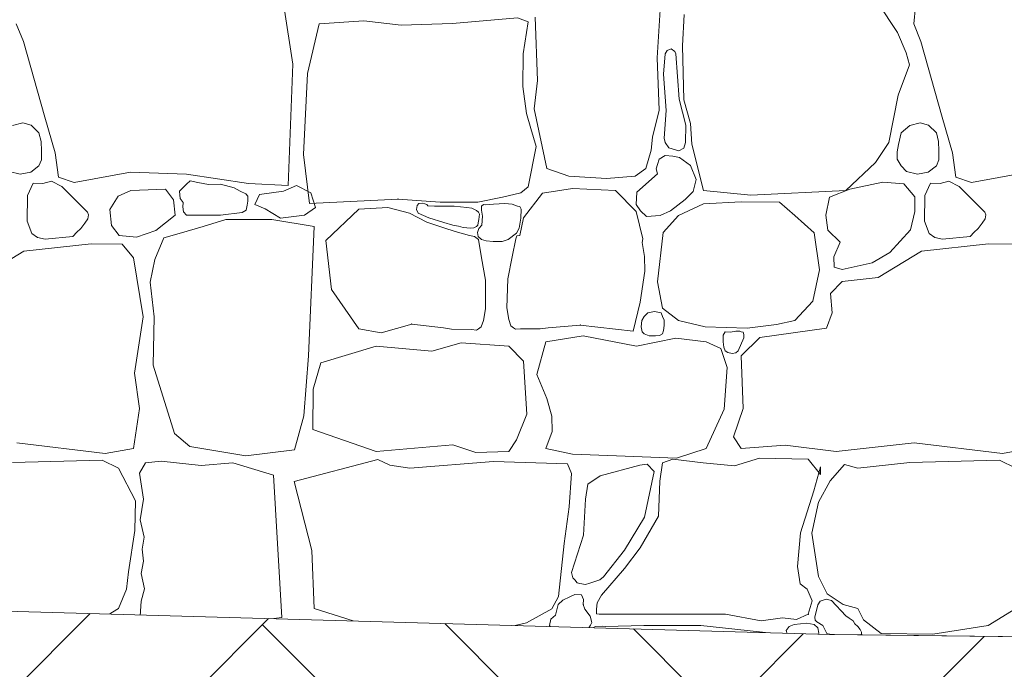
# Model space of a CAD drawing. Header units: millimetres. Extents: x 16408 to 141596, y -21057 to 26364.
# Tile 19 of 115: x 24025 to 25012, y -5560 to -4909. Entities that reach past the tile are written whole.
import ezdxf

# ---------------------------------------------------------------- set-up
doc = ezdxf.new("R2010")
doc.units = ezdxf.units.MM
doc.header["$MEASUREMENT"] = 0
doc.linetypes.add('Wipeout_Contour', pattern=[1000, 0, -1000])
doc.layers.add('0_Nr_pióra__102', color=7, linetype='Continuous', lineweight=5, true_color=0xcccccc)
doc.layers.add('_elementy3d_Nr_pióra__102', color=7, linetype='Continuous', lineweight=5, true_color=0xcccccc)
doc.layers.add('0_Nr_pióra__93', color=7, linetype='Continuous', lineweight=13)
doc.layers.add('_elementy3d_Nr_pióra__2', color=8, linetype='Continuous', lineweight=5)
doc.layers.add('_elementy3d', color=7, linetype='Continuous')

# ---------------------------------------------------------------- blocks, each defined once
blk = doc.blocks.new('*X2')
at = {"layer": '_elementy3d_Nr_pióra__102', "color": 254, "linetype": 'Continuous', "lineweight": 5, "true_color": 0xcccccc}
for p, q in [((24664.04, -4947.14), (24667.75, -4887.94)), ((24298.77, -4953.34), (24289.81, -4895.08)), ((24905.03, -4921.87), (24885.46, -4891.91)), ((24923.11, -4895.62), (24921.38, -4913.21)), ((24523.95, -4907.02), (24458.75, -4912.69)), ((24534.87, -4911.11), (24523.95, -4907.02)), ((24541.69, -4906.52), (24544.16, -4969.68)), ((24691.28, -4903.79), (24689.55, -4935)), ((24021.38, -4913.21), (24028.41, -4930.78)), ((24325.08, -4912.93), (24313.43, -4962.67)), ((24369.88, -4910.19), (24325.08, -4912.93)), ((24407.23, -4914.36), (24369.88, -4910.19)), ((24458.75, -4912.69), (24407.23, -4914.36)), ((24529.79, -4943.21), (24534.87, -4911.11)), ((24921.38, -4913.21), (24928.41, -4930.78)), ((24913.7, -4942.18), (24905.03, -4921.87)), ((24028.41, -4930.78), (24049.86, -5006.58)), ((24689.55, -4935), (24690.79, -4989.24)), ((24928.41, -4930.78), (24949.86, -5006.58)), ((24529.29, -4975.72), (24529.79, -4943.21)), ((24666.02, -4999.65), (24664.04, -4947.14)), ((24672.24, -4943.21), (24670.39, -4963.34)), ((24674.1, -4939.68), (24672.24, -4943.21)), ((24678.04, -4938.25), (24674.1, -4939.68)), ((24681.82, -4940.77), (24678.04, -4938.25)), ((24682.86, -4943.21), (24681.82, -4940.77)), ((24686.04, -4988.6), (24682.86, -4943.21)), ((24917.17, -4954.07), (24913.7, -4942.18)), ((24294.08, -5074.94), (24298.77, -4953.34)), ((24905.77, -4984.54), (24917.17, -4954.07)), ((24313.43, -4962.67), (24309.54, -5044.08)), ((24670.39, -4963.34), (24673.13, -4999.85)), ((24533.12, -5002.9), (24529.29, -4975.72)), ((24544.16, -4969.68), (24540.7, -4998.16)), ((24896.36, -5032.09), (24905.77, -4984.54)), ((24692.84, -5014.66), (24686.04, -4988.6)), ((24690.79, -4989.24), (24697.48, -5013.02)), ((24049.86, -5006.58), (24060.26, -5042.25)), ((24537.29, -5018.07), (24533.12, -5002.9)), ((24540.7, -4998.16), (24553.33, -5058.1)), ((24659.33, -5026.64), (24666.02, -4999.65)), ((24673.13, -4999.85), (24670.96, -5027.46)), ((24949.86, -5006.58), (24960.26, -5042.25)), ((24027.86, -5012.16), (24017.64, -5015.08)), ((24036.11, -5014.65), (24027.86, -5012.16)), ((24044.09, -5022.24), (24036.11, -5014.65)), ((24692.67, -5032.09), (24692.84, -5014.66)), ((24697.48, -5013.02), (24698.71, -5033.58)), ((24917.64, -5015.08), (24908.87, -5022.24)), ((24927.86, -5012.16), (24917.64, -5015.08)), ((24936.11, -5014.65), (24927.86, -5012.16)), ((24944.09, -5022.24), (24936.11, -5014.65)), ((24046.41, -5030.84), (24044.09, -5022.24)), ((24542.63, -5036.08), (24537.29, -5018.07)), ((24908.87, -5022.24), (24906.08, -5033.94)), ((24946.41, -5030.84), (24944.09, -5022.24)), ((24046.67, -5040.23), (24046.41, -5030.84)), ((24534.87, -5076.43), (24542.63, -5036.08)), ((24658.09, -5039.52), (24659.33, -5026.64)), ((24670.96, -5027.46), (24672.24, -5032.09)), ((24672.24, -5032.09), (24675.93, -5037.23)), ((24690.96, -5037.68), (24692.67, -5032.09)), ((24698.71, -5033.58), (24710.6, -5079.89)), ((24882.99, -5052.15), (24896.36, -5032.09)), ((24906.08, -5033.94), (24904.9, -5041.19)), ((24946.67, -5040.23), (24946.41, -5030.84)), ((24046.71, -5049.22), (24046.67, -5040.23)), ((24060.26, -5042.25), (24063.73, -5066.77)), ((24309.54, -5044.08), (24315.51, -5093.1)), ((24652.89, -5058.1), (24658.09, -5039.52)), ((24672.24, -5044.81), (24666.19, -5048.75)), ((24679.64, -5045.71), (24672.24, -5044.81)), ((24675.93, -5037.23), (24685.87, -5040.31)), ((24686.64, -5046.83), (24679.64, -5045.71)), ((24685.87, -5040.31), (24690.96, -5037.68)), ((24904.9, -5041.19), (24904.81, -5048.65)), ((24946.71, -5049.22), (24946.67, -5040.23)), ((24960.26, -5042.25), (24963.73, -5066.77)), ((24035.89, -5061.7), (24044.09, -5055.37)), ((24044.09, -5055.37), (24046.71, -5049.22)), ((24664.36, -5054.16), (24662.98, -5058.38)), ((24666.19, -5048.75), (24664.36, -5054.16)), ((24697.65, -5055.13), (24686.64, -5046.83)), ((24703.05, -5069.12), (24697.65, -5055.13)), ((24853.41, -5079.89), (24882.99, -5052.15)), ((24904.81, -5048.65), (24908.87, -5055.37)), ((24908.87, -5055.37), (24914.11, -5061)), ((24935.89, -5061.7), (24944.09, -5055.37)), ((24944.09, -5055.37), (24946.71, -5049.22)), ((24014.11, -5061), (24025.24, -5063.75)), ((24025.24, -5063.75), (24035.89, -5061.7)), ((24079.33, -5071.97), (24135.81, -5061.57)), ((24135.81, -5061.57), (24192.03, -5063.55)), ((24192.03, -5063.55), (24254.2, -5072.96)), ((24553.33, -5058.1), (24575.62, -5065.78)), ((24575.62, -5065.78), (24613.26, -5068)), ((24613.26, -5068), (24642, -5065.78)), ((24642, -5065.78), (24652.89, -5058.1)), ((24664.36, -5063.33), (24643.61, -5081.75)), ((24662.98, -5058.38), (24664.36, -5063.33)), ((24914.11, -5061), (24925.24, -5063.75)), ((24925.24, -5063.75), (24935.89, -5061.7)), ((24979.33, -5071.97), (25035.81, -5061.57)), ((24038.24, -5072.7), (24032.66, -5085.09)), ((24047.93, -5073.05), (24038.24, -5072.7)), ((24056.58, -5070.82), (24047.93, -5073.05)), ((24066.95, -5075.93), (24056.58, -5070.82)), ((24063.73, -5066.77), (24079.33, -5071.97)), ((24192.03, -5073.7), (24185.1, -5080.85)), ((24195.57, -5070.33), (24192.03, -5073.7)), ((24203.4, -5072.15), (24195.57, -5070.33)), ((24214.09, -5073.91), (24203.4, -5072.15)), ((24226.21, -5073.7), (24214.09, -5073.91)), ((24239.93, -5077.33), (24226.21, -5073.7)), ((24254.2, -5072.96), (24294.08, -5074.94)), ((24289.45, -5080.6), (24302.45, -5075.18)), ((24302.45, -5075.18), (24316.89, -5082.4)), ((24700.2, -5081.21), (24703.05, -5069.12)), ((24890.42, -5071.72), (24857.48, -5078.66)), ((24911.47, -5073.45), (24890.42, -5071.72)), ((24922.62, -5086.33), (24911.47, -5073.45)), ((24938.24, -5072.7), (24932.66, -5085.09)), ((24947.93, -5073.05), (24938.24, -5072.7)), ((24956.58, -5070.82), (24947.93, -5073.05)), ((24966.95, -5075.93), (24956.58, -5070.82)), ((24963.73, -5066.77), (24979.33, -5071.97)), ((24032.66, -5085.09), (24032.28, -5110.61)), ((24092.71, -5101.69), (24066.95, -5075.93)), ((24123.42, -5085.59), (24115.11, -5098.99)), ((24136.3, -5080.14), (24123.42, -5085.59)), ((24170.98, -5078.66), (24136.3, -5080.14)), ((24179.15, -5089.31), (24170.98, -5078.66)), ((24185.1, -5080.85), (24185.71, -5087.96)), ((24245.82, -5080.58), (24239.93, -5077.33)), ((24251.39, -5083.33), (24245.82, -5080.58)), ((24253.48, -5085.65), (24251.39, -5083.33)), ((24260.56, -5093.96), (24265.26, -5084.21)), ((24265.26, -5084.21), (24289.45, -5080.6)), ((24316.89, -5082.4), (24321.59, -5097.21)), ((24509.11, -5086.77), (24527.29, -5082.44)), ((24527.29, -5082.44), (24534.87, -5076.43)), ((24530.2, -5107.32), (24549.12, -5082.62)), ((24549.12, -5082.62), (24579.09, -5077.91)), ((24579.09, -5077.91), (24622.18, -5079.89)), ((24622.18, -5079.89), (24643.16, -5100.93)), ((24643.61, -5081.75), (24643, -5093.95)), ((24692.23, -5089), (24700.2, -5081.21)), ((24710.6, -5079.89), (24757.91, -5084.85)), ((24757.91, -5084.85), (24853.41, -5079.89)), ((24857.48, -5078.66), (24836.92, -5086.83)), ((24932.66, -5085.09), (24932.28, -5110.61)), ((24992.71, -5101.69), (24966.95, -5075.93)), ((24180.52, -5104.89), (24179.15, -5089.31)), ((24185.71, -5087.96), (24188.58, -5092.15)), ((24188.58, -5092.15), (24188.46, -5096.5)), ((24251.88, -5099.59), (24253.04, -5094.74)), ((24253.04, -5094.74), (24253.54, -5090.77)), ((24253.54, -5090.77), (24253.48, -5085.65)), ((24271.04, -5098.29), (24260.56, -5093.96)), ((24315.51, -5093.1), (24404.23, -5088.61)), ((24404.23, -5088.61), (24446.38, -5091.78)), ((24423.24, -5095.14), (24422.59, -5099.08)), ((24424.98, -5093.12), (24423.24, -5095.14)), ((24428.59, -5092.78), (24424.98, -5093.12)), ((24431.17, -5093.29), (24428.59, -5092.78)), ((24433.12, -5094.2), (24431.17, -5093.29)), ((24434.18, -5095.37), (24433.12, -5094.2)), ((24440.64, -5095.91), (24434.18, -5095.37)), ((24446.38, -5091.78), (24484.1, -5091.78)), ((24484.1, -5091.78), (24509.11, -5086.77)), ((24489.83, -5094.05), (24487.99, -5095.84)), ((24492.06, -5094.26), (24489.83, -5094.05)), ((24500.03, -5093.71), (24492.06, -5094.26)), ((24511.19, -5093.18), (24500.03, -5093.71)), ((24518.5, -5093.89), (24511.19, -5093.18)), ((24523.97, -5095.84), (24518.5, -5093.89)), ((24643, -5093.95), (24647.31, -5100.55)), ((24677.56, -5100.27), (24692.23, -5089)), ((24710.6, -5093.52), (24685.34, -5105.16)), ((24748.25, -5091.53), (24710.6, -5093.52)), ((24786.89, -5091.78), (24748.25, -5091.53)), ((24802.24, -5105.16), (24786.89, -5091.78)), ((24836.92, -5086.83), (24833.19, -5104.76)), ((24922.37, -5101.19), (24922.62, -5086.33)), ((24093.68, -5104.3), (24092.71, -5101.69)), ((24093.07, -5108.53), (24093.68, -5104.3)), ((24115.11, -5098.99), (24116.73, -5115.06)), ((24161.32, -5120.27), (24180.52, -5104.89)), ((24188.46, -5096.5), (24189.02, -5101.57)), ((24189.02, -5101.57), (24192.03, -5104.91)), ((24192.03, -5104.91), (24226.21, -5104.91)), ((24226.21, -5104.91), (24247.97, -5102.23)), ((24247.97, -5102.23), (24251.88, -5099.59)), ((24286.2, -5107.68), (24271.04, -5098.29)), ((24310.39, -5104.79), (24286.2, -5107.68)), ((24321.59, -5097.21), (24310.39, -5104.79)), ((24364.91, -5098.59), (24331.63, -5130.28)), ((24394.07, -5096.98), (24364.91, -5098.59)), ((24415.86, -5102.87), (24394.07, -5096.98)), ((24433, -5111.69), (24415.86, -5102.87)), ((24422.59, -5099.08), (24424.28, -5102.87)), ((24424.28, -5102.87), (24435.04, -5107.36)), ((24460.53, -5095.84), (24440.64, -5095.91)), ((24473.3, -5097.01), (24460.53, -5095.84)), ((24478.35, -5097.83), (24473.3, -5097.01)), ((24482.91, -5100.01), (24478.35, -5097.83)), ((24484.75, -5101.67), (24482.91, -5100.01)), ((24485.87, -5103.89), (24484.75, -5101.67)), ((24485.61, -5106.43), (24485.87, -5103.89)), ((24487.99, -5095.84), (24487.75, -5099.6)), ((24487.75, -5099.6), (24488.91, -5105.67)), ((24526.39, -5096.15), (24523.97, -5095.84)), ((24527.6, -5098.84), (24526.39, -5096.15)), ((24527.2, -5107.83), (24527.6, -5098.84)), ((24643.16, -5100.93), (24649.57, -5128.31)), ((24647.31, -5100.55), (24653.27, -5106.23)), ((24653.27, -5106.23), (24667.01, -5105.16)), ((24667.01, -5105.16), (24677.56, -5100.27)), ((24685.34, -5105.16), (24670.23, -5122.25)), ((24821.56, -5122.49), (24802.24, -5105.16)), ((24833.19, -5104.76), (24835.19, -5119.77)), ((24918.06, -5119.6), (24922.37, -5101.19)), ((24993.68, -5104.3), (24992.71, -5101.69)), ((24993.07, -5108.53), (24993.68, -5104.3)), ((24032.28, -5110.61), (24036.8, -5123.11)), ((24086.04, -5118.27), (24090.18, -5112.72)), ((24090.18, -5112.72), (24093.07, -5108.53)), ((24116.73, -5115.06), (24124.66, -5125.22)), ((24231.41, -5109.12), (24208.62, -5116.05)), ((24254.44, -5109.12), (24231.41, -5109.12)), ((24277.48, -5109.12), (24254.44, -5109.12)), ((24320.07, -5116.15), (24277.48, -5109.12)), ((24453, -5118.52), (24433, -5111.69)), ((24435.04, -5107.36), (24450.07, -5112.21)), ((24450.07, -5112.21), (24459.14, -5114.65)), ((24459.14, -5114.65), (24464.84, -5115.63)), ((24482.91, -5116.28), (24484.18, -5114.69)), ((24484.18, -5114.69), (24484.69, -5112.43)), ((24484.69, -5112.43), (24485.36, -5109.05)), ((24485.36, -5109.05), (24485.61, -5106.43)), ((24488.28, -5114.64), (24485.38, -5118.06)), ((24488.91, -5105.67), (24488.28, -5114.64)), ((24525.63, -5117.77), (24527.2, -5107.83)), ((24526.43, -5125.18), (24530.2, -5107.32)), ((24932.28, -5110.61), (24936.8, -5123.11)), ((24986.04, -5118.27), (24990.18, -5112.72)), ((24990.18, -5112.72), (24993.07, -5108.53)), ((24036.8, -5123.11), (24042.52, -5127.3)), ((24078.14, -5126.04), (24081.91, -5121.82)), ((24081.81, -5122), (24086.04, -5118.27)), ((24141.75, -5126.95), (24161.32, -5120.27)), ((24184.6, -5122.99), (24169.22, -5127.62)), ((24208.62, -5116.05), (24184.6, -5122.99)), ((24314.39, -5245.79), (24320.07, -5116.15)), ((24463.98, -5121.88), (24453, -5118.52)), ((24475.86, -5125.03), (24463.98, -5121.88)), ((24464.84, -5115.63), (24469.42, -5117.14)), ((24469.42, -5117.14), (24476.91, -5117.82)), ((24480.93, -5126.02), (24475.86, -5125.03)), ((24476.91, -5117.82), (24480.34, -5117.54)), ((24480.34, -5117.54), (24482.91, -5116.28)), ((24485.38, -5118.06), (24483.81, -5122.03)), ((24483.81, -5122.03), (24484.62, -5126.29)), ((24514.79, -5129.26), (24523.18, -5122.74)), ((24523.18, -5122.74), (24525.63, -5117.77)), ((24670.23, -5122.25), (24664.29, -5171.53)), ((24826.76, -5159.4), (24821.56, -5122.49)), ((24835.19, -5119.77), (24847.57, -5131.91)), ((24897.6, -5142.31), (24918.06, -5119.6)), ((24936.8, -5123.11), (24942.52, -5127.3)), ((24978.14, -5126.04), (24981.91, -5121.82)), ((24981.81, -5122), (24986.04, -5118.27)), ((24096.42, -5133.39), (24029.06, -5140.82)), ((24042.52, -5127.3), (24050.36, -5128.69)), ((24050.36, -5128.69), (24078.14, -5126.04)), ((24127.38, -5133.89), (24096.42, -5133.39)), ((24124.66, -5125.22), (24141.75, -5126.95)), ((24138.78, -5147.68), (24127.38, -5133.89)), ((24169.22, -5127.62), (24160.15, -5149.13)), ((24331.63, -5130.28), (24337.52, -5179.34)), ((24484.91, -5129.26), (24480.93, -5126.02)), ((24484.62, -5126.29), (24487.99, -5129.26)), ((24487.99, -5147.68), (24484.91, -5129.26)), ((24487.99, -5129.26), (24492.43, -5130.56)), ((24492.43, -5130.56), (24499.45, -5131.27)), ((24499.45, -5131.27), (24508.69, -5131.13)), ((24508.69, -5131.13), (24514.79, -5129.26)), ((24518.78, -5146.64), (24522.36, -5128.32)), ((24522.36, -5128.32), (24523.44, -5125.47)), ((24523.44, -5125.47), (24526.43, -5125.18)), ((24649.57, -5128.31), (24649.06, -5132.09)), ((24649.06, -5132.09), (24651.47, -5146.19)), ((24847.57, -5131.91), (24841.38, -5146.52)), ((24996.42, -5133.39), (24929.06, -5140.82)), ((24942.52, -5127.3), (24950.36, -5128.69)), ((24950.36, -5128.69), (24978.14, -5126.04)), ((25027.38, -5133.89), (24996.42, -5133.39)), ((24029.06, -5140.82), (23985.71, -5167.08)), ((24879.77, -5152.46), (24897.6, -5142.31)), ((24929.06, -5140.82), (24885.71, -5167.08)), ((24148.44, -5206.71), (24138.78, -5147.68)), ((24160.15, -5149.13), (24155.62, -5171.73)), ((24491.98, -5169.78), (24487.99, -5147.68)), ((24514.18, -5168.62), (24518.78, -5146.64)), ((24651.47, -5146.19), (24651.65, -5161.02)), ((24841.38, -5146.52), (24841.62, -5156.92)), ((24849.55, -5159.15), (24879.77, -5152.46)), ((24651.65, -5161.02), (24647.07, -5191.93)), ((24820.08, -5190.85), (24826.76, -5159.4)), ((24841.62, -5156.92), (24849.55, -5159.15)), ((24155.62, -5171.73), (24159.53, -5206.54)), ((24491.98, -5198.63), (24491.98, -5169.78)), ((24513.4, -5197.47), (24514.18, -5168.62)), ((24664.29, -5171.53), (24669.49, -5198.04)), ((24849.55, -5171.29), (24837.91, -5183.18)), ((24885.71, -5167.08), (24849.55, -5171.29)), ((24337.52, -5179.34), (24364.91, -5218.59)), ((24837.91, -5183.18), (24839.64, -5202.49)), ((24647.07, -5191.93), (24639.88, -5220.88)), ((24802.24, -5210.17), (24820.08, -5190.85)), ((24489.9, -5210.3), (24491.98, -5198.63)), ((24515.16, -5209.18), (24513.4, -5197.47)), ((24654.83, -5202.61), (24650.91, -5206.21)), ((24661.49, -5201.13), (24654.83, -5202.61)), ((24668.15, -5202.67), (24661.49, -5201.13)), ((24669.49, -5206.21), (24668.15, -5202.67)), ((24669.49, -5198.04), (24685.34, -5210.17)), ((24839.64, -5202.49), (24833.95, -5218.1)), ((24139.77, -5263.18), (24148.44, -5206.71)), ((24159.53, -5206.54), (24158.59, -5255)), ((24487.45, -5216.59), (24489.9, -5210.3)), ((24517.43, -5215.54), (24515.16, -5209.18)), ((24648.59, -5210.33), (24648.14, -5216.66)), ((24650.91, -5206.21), (24648.59, -5210.33)), ((24671.01, -5210.04), (24669.49, -5206.21)), ((24671.24, -5215.35), (24671.01, -5210.04)), ((24685.34, -5210.17), (24712.34, -5216.61)), ((24783.67, -5214.38), (24802.24, -5210.17)), ((24364.91, -5218.59), (24387.13, -5222.8)), ((24387.13, -5222.8), (24418.01, -5213.98)), ((24418.01, -5213.98), (24449.95, -5217.52)), ((24449.95, -5217.52), (24457.93, -5218.97)), ((24457.93, -5218.97), (24477.79, -5219.32)), ((24477.79, -5219.32), (24482.91, -5219.91)), ((24482.91, -5219.91), (24484.91, -5218.59)), ((24484.91, -5218.59), (24487.45, -5216.59)), ((24519.92, -5217.6), (24517.43, -5215.54)), ((24521.88, -5218.98), (24519.92, -5217.6)), ((24527.02, -5218.54), (24521.88, -5218.98)), ((24546.88, -5218.73), (24527.02, -5218.54)), ((24554.9, -5217.49), (24546.88, -5218.73)), ((24586.92, -5214.83), (24554.9, -5217.49)), ((24639.88, -5220.88), (24586.92, -5214.83)), ((24648.14, -5216.66), (24649.01, -5221.59)), ((24649.01, -5221.59), (24650.91, -5223.79)), ((24650.91, -5223.79), (24656.22, -5225.61)), ((24666.57, -5225.29), (24669.49, -5223.79)), ((24669.49, -5223.79), (24670.47, -5220.46)), ((24670.47, -5220.46), (24671.24, -5215.35)), ((24712.34, -5216.61), (24754.19, -5217.85)), ((24732.45, -5221.59), (24730.14, -5225.03)), ((24737.79, -5222), (24732.45, -5221.59)), ((24742.88, -5220.94), (24737.79, -5222)), ((24746.99, -5221.07), (24742.88, -5220.94)), ((24748.28, -5221.59), (24746.99, -5221.07)), ((24750.31, -5221.88), (24748.28, -5221.59)), ((24750.92, -5224.32), (24750.31, -5221.88)), ((24754.19, -5217.85), (24783.67, -5214.38)), ((24833.95, -5218.1), (24767.07, -5227.26)), ((24467.63, -5232.71), (24438.16, -5240.88)), ((24515.2, -5236.18), (24467.63, -5232.71)), ((24543.42, -5264.41), (24552.58, -5231.72)), ((24552.58, -5231.72), (24589.98, -5225.78)), ((24589.98, -5225.78), (24643.48, -5236.18)), ((24643.48, -5236.18), (24682.86, -5228.01)), ((24656.22, -5225.61), (24662.52, -5225.67)), ((24662.52, -5225.67), (24666.57, -5225.29)), ((24682.86, -5228.01), (24713.33, -5231.72)), ((24713.33, -5231.72), (24727.94, -5238.41)), ((24730.14, -5225.03), (24730.43, -5231.65)), ((24730.43, -5231.65), (24730.94, -5236.93)), ((24745.19, -5240.63), (24751.05, -5227.73)), ((24767.07, -5227.26), (24748.25, -5245.59)), ((24751.05, -5227.73), (24750.92, -5224.32)), ((24382.14, -5236.18), (24326.65, -5252.78)), ((24438.16, -5240.88), (24382.14, -5236.18)), ((24530.04, -5251.04), (24515.2, -5236.18)), ((24727.94, -5238.41), (24734.38, -5257.48)), ((24730.94, -5236.93), (24732.45, -5240.63)), ((24732.45, -5240.63), (24735.12, -5242.53)), ((24735.12, -5242.53), (24739.24, -5243.4)), ((24739.24, -5243.4), (24743, -5242.85)), ((24743, -5242.85), (24745.19, -5240.63)), ((24309.72, -5305.94), (24314.39, -5245.79)), ((24326.65, -5252.78), (24319.13, -5279.24)), ((24533.26, -5304.29), (24530.04, -5251.04)), ((24748.25, -5245.59), (24750.48, -5298.59)), ((24144.97, -5298.59), (24139.77, -5263.18)), ((24158.59, -5255), (24180.14, -5323.61)), ((24734.38, -5257.48), (24731.16, -5299.09)), ((24553.33, -5288.44), (24543.42, -5264.41)), ((24319.13, -5279.24), (24318.64, -5319.55)), ((24558.53, -5306.02), (24553.33, -5288.44)), ((24138.78, -5338.47), (24144.97, -5298.59)), ((24731.16, -5299.09), (24713.33, -5338.47)), ((24750.48, -5298.59), (24740.57, -5326.83)), ((24300.33, -5340.04), (24309.72, -5305.94)), ((24523.11, -5329.8), (24533.26, -5304.29)), ((24558.78, -5321.38), (24558.53, -5306.02)), ((24318.64, -5319.55), (24382.14, -5341.69)), ((24552.58, -5338.47), (24558.78, -5321.38)), ((24180.14, -5323.61), (24195.5, -5336.49)), ((24515.2, -5341.69), (24523.11, -5329.8)), ((24740.57, -5326.83), (24748.25, -5338.47)), ((24021.87, -5332.77), (24110.54, -5343.42)), ((24110.54, -5343.42), (24138.78, -5338.47)), ((24195.5, -5336.49), (24251.47, -5345.9)), ((24251.47, -5345.9), (24300.33, -5340.04)), ((24382.14, -5341.69), (24459.21, -5335)), ((24459.21, -5335), (24482.24, -5342.43)), ((24482.24, -5342.43), (24515.2, -5341.69)), ((24579.09, -5344.17), (24552.58, -5338.47)), ((24713.33, -5338.47), (24683.36, -5348.38)), ((24748.25, -5338.47), (24792.58, -5335.25)), ((24792.58, -5335.25), (24843.61, -5341.69)), ((24843.61, -5341.69), (24921.87, -5332.77)), ((24921.87, -5332.77), (25010.54, -5343.42)), ((25010.54, -5343.42), (25038.78, -5338.47)), ((24107.32, -5350.36), (24017.66, -5352.59)), ((24123.92, -5358.28), (24107.32, -5350.36)), ((24166.51, -5351.29), (24150.91, -5352.84)), ((24206.89, -5355.56), (24166.51, -5351.29)), ((24300, -5371.49), (24383.91, -5349.62)), ((24383.91, -5349.62), (24396.05, -5355.31)), ((24416.07, -5358.28), (24500.03, -5351.6)), ((24500.03, -5351.6), (24574.09, -5353.83)), ((24623.42, -5345.9), (24579.09, -5344.17)), ((24683.36, -5348.38), (24623.42, -5345.9)), ((24679.89, -5349.12), (24669.49, -5353.08)), ((24710.11, -5353.08), (24679.89, -5349.12)), ((24766.58, -5348.38), (24741.81, -5356.06)), ((24815.62, -5349.12), (24766.58, -5348.38)), ((24827.75, -5364.72), (24815.62, -5349.12)), ((25007.32, -5350.36), (24917.66, -5352.59)), ((25023.92, -5358.28), (25007.32, -5350.36)), ((24141.01, -5390.98), (24123.92, -5358.28)), ((24150.91, -5352.84), (24144.9, -5363.32)), ((24238.59, -5353.08), (24206.89, -5355.56)), ((24279.15, -5365.21), (24238.59, -5353.08)), ((24396.05, -5355.31), (24416.07, -5358.28)), ((24574.09, -5353.83), (24578.05, -5363.73)), ((24646.7, -5355.31), (24607.05, -5366.04)), ((24654.13, -5354.32), (24646.7, -5355.31)), ((24651.41, -5407.32), (24661.17, -5361.74)), ((24661.17, -5361.74), (24654.13, -5354.32)), ((24669.49, -5353.08), (24666.76, -5371.16)), ((24741.81, -5356.06), (24710.11, -5353.08)), ((24821.32, -5380.82), (24828, -5356.8)), ((24828, -5356.8), (24827.75, -5364.72)), ((24852.03, -5354.57), (24837.66, -5370.92)), ((24865.4, -5358.28), (24852.03, -5354.57)), ((24917.66, -5352.59), (24865.4, -5358.28)), ((24144.9, -5363.32), (24148.91, -5389.35)), ((24287.76, -5507.88), (24279.15, -5365.21)), ((24317.67, -5440.9), (24300, -5371.49)), ((24578.05, -5363.73), (24575.82, -5397.17)), ((24607.05, -5366.04), (24594.69, -5374.38)), ((24666.76, -5371.16), (24665.28, -5406.33)), ((24837.66, -5370.92), (24825.77, -5392.46)), ((24594.69, -5374.38), (24592.21, -5389.49)), ((24807.69, -5422.93), (24821.32, -5380.82)), ((24140.26, -5420.7), (24141.01, -5390.98)), ((24148.91, -5389.35), (24145.63, -5409.9)), ((24592.21, -5389.49), (24590.23, -5425.41)), ((24575.82, -5397.17), (24570.87, -5433.83)), ((24825.77, -5392.46), (24819.09, -5423.42)), ((24145.63, -5409.9), (24149.64, -5427.42)), ((24631.35, -5440.27), (24651.41, -5407.32)), ((24665.28, -5406.33), (24647.2, -5438.04)), ((24133.82, -5462.06), (24140.26, -5420.7)), ((24149.64, -5427.42), (24147.68, -5439.54)), ((24590.23, -5425.41), (24578.24, -5462.82)), ((24804.72, -5456.86), (24807.69, -5422.93)), ((24819.09, -5423.42), (24826.02, -5466.77)), ((24147.68, -5439.54), (24148.82, -5451.41)), ((24319.98, -5498.95), (24317.67, -5440.9)), ((24570.87, -5433.83), (24565.22, -5486.83)), ((24610.29, -5467.26), (24631.35, -5440.27)), ((24647.2, -5438.04), (24631.35, -5458.84)), ((24148.82, -5451.41), (24146.61, -5463.86)), ((24631.35, -5458.84), (24608.31, -5485.59)), ((24807.45, -5474.2), (24804.72, -5456.86)), ((24131.84, -5479.4), (24133.82, -5462.06)), ((24146.61, -5463.86), (24149.97, -5479.08)), ((24578.24, -5462.82), (24579.53, -5468.14)), ((24579.53, -5468.14), (24581.56, -5470.24)), ((24581.56, -5470.24), (24583.81, -5473.23)), ((24596.67, -5473.46), (24606.44, -5470.07)), ((24606.44, -5470.07), (24610.29, -5467.26)), ((24826.02, -5466.77), (24834.44, -5484.11)), ((24123.92, -5498.72), (24131.84, -5479.4)), ((24149.97, -5479.08), (24146.53, -5491.45)), ((24583.81, -5473.23), (24586.63, -5473.77)), ((24586.63, -5473.77), (24592.15, -5474.82)), ((24592.15, -5474.82), (24596.67, -5473.46)), ((24814.38, -5479.65), (24807.45, -5474.2)), ((24819.58, -5491.04), (24814.38, -5479.65)), ((24565.22, -5486.83), (24558.48, -5499.21)), ((24569.34, -5490.38), (24564.67, -5494.76)), ((24576.44, -5487.21), (24569.34, -5490.38)), ((24581.65, -5484.97), (24576.44, -5487.21)), ((24588.25, -5485.1), (24581.65, -5484.97)), ((24590.34, -5489.99), (24588.25, -5485.1)), ((24589.98, -5494.76), (24590.34, -5489.99)), ((24608.31, -5485.59), (24603.85, -5493.12)), ((24833.63, -5489.41), (24827.59, -5491.54)), ((24838.86, -5491), (24833.63, -5489.41)), ((24834.44, -5484.11), (24850.54, -5494.76)), ((24096.18, -5515.81), (24123.92, -5498.72)), ((24146.53, -5491.45), (24145.47, -5506.59)), ((24385.64, -5519.59), (24319.98, -5498.95)), ((24558.48, -5499.21), (24532.97, -5513.33)), ((24564.67, -5494.76), (24562.19, -5505.59)), ((24591.69, -5499.68), (24589.98, -5494.76)), ((24596.92, -5506.64), (24591.69, -5499.68)), ((24603.31, -5499.41), (24603.24, -5504.28)), ((24603.85, -5493.12), (24603.31, -5499.41)), ((24815.62, -5504.66), (24819.58, -5491.04)), ((24825.37, -5495.27), (24822.25, -5507.62)), ((24827.59, -5491.54), (24825.37, -5495.27)), ((24853.41, -5506.34), (24838.86, -5491)), ((24850.54, -5494.76), (24865.4, -5498.72)), ((24865.4, -5498.72), (24871.1, -5510.36)), ((24996.18, -5515.81), (25023.92, -5498.72)), ((24145.47, -5506.59), (24144.92, -5516.74)), ((24210.63, -5517.51), (24287.76, -5507.88)), ((24557.48, -5509.41), (24556.05, -5516.06)), ((24562.19, -5505.59), (24557.48, -5509.41)), ((24598.45, -5512.85), (24596.92, -5506.64)), ((24603.24, -5504.28), (24605.83, -5504.66)), ((24605.83, -5504.66), (24732.65, -5504.42)), ((24732.65, -5504.42), (24768.56, -5511.35)), ((24768.56, -5511.35), (24789.86, -5508.38)), ((24789.86, -5508.38), (24803.98, -5509.86)), ((24803.98, -5509.86), (24815.62, -5504.66)), ((24822.25, -5507.62), (24822.4, -5510.66)), ((24856.49, -5508.63), (24853.41, -5506.34)), ((24860.83, -5511.37), (24856.49, -5508.63)), ((24094.1, -5516.13), (24096.18, -5515.81)), ((24238.59, -5517.24), (24238.32, -5517.84)), ((24291.95, -5515.2), (24238.59, -5517.24)), ((24320.33, -5517.24), (24291.95, -5515.2)), ((24320.53, -5518.82), (24320.33, -5517.24)), ((24532.97, -5513.33), (24500.27, -5520.95)), ((24556.05, -5516.06), (24558.02, -5519.22)), ((24558.02, -5519.22), (24559.33, -5519.64)), ((24559.33, -5519.64), (24562, -5520.99)), ((24589.98, -5521.26), (24595.51, -5518.29)), ((24602.12, -5516.86), (24591.87, -5522.03)), ((24595.51, -5518.29), (24597.25, -5515.71)), ((24597.25, -5515.71), (24598.45, -5512.85)), ((24608.99, -5516.48), (24602.12, -5516.86)), ((24612.27, -5517.05), (24608.99, -5516.48)), ((24650.66, -5516.06), (24612.27, -5517.05)), ((24707.88, -5515.81), (24650.66, -5516.06)), ((24779.21, -5523.73), (24707.88, -5515.81)), ((24796.37, -5516.86), (24793.6, -5520.84)), ((24801.5, -5514.82), (24796.37, -5516.86)), ((24814.1, -5513.51), (24801.5, -5514.82)), ((24821.57, -5514.82), (24814.1, -5513.51)), ((24825.16, -5518.2), (24821.57, -5514.82)), ((24822.4, -5510.66), (24824.32, -5512.37)), ((24824.32, -5512.37), (24830.4, -5516.06)), ((24826.08, -5523.61), (24825.16, -5518.2)), ((24830.4, -5516.06), (24834.3, -5524.07)), ((24862.34, -5514.13), (24860.83, -5511.37)), ((24865.44, -5516.77), (24862.34, -5514.13)), ((24867.66, -5519.96), (24865.44, -5516.77)), ((24868.92, -5522.64), (24867.66, -5519.96)), ((24871.1, -5510.36), (24888.68, -5523.98)), ((24940.7, -5524.48), (24996.18, -5515.81)), ((24562, -5520.99), (24564.67, -5521.26)), ((24564.67, -5521.26), (24566.84, -5521.74)), ((24587.54, -5521.98), (24589.98, -5521.26)), ((24779.81, -5524.26), (24779.21, -5523.73)), ((24793.6, -5520.84), (24794.35, -5524.43)), ((24825.74, -5524.81), (24826.08, -5523.61)), ((24834.3, -5524.07), (24838.53, -5524.96)), ((24868.07, -5525.31), (24868.96, -5524.57)), ((24868.96, -5524.57), (24868.92, -5522.64)), ((24888.68, -5523.98), (24940.7, -5524.48))]:
    blk.add_line(p, q, dxfattribs=at)
for p in [(24404.23, -5088.61), (24418.01, -5213.98), (24484.91, -5218.59), (24484.91, -5218.59), (24519.92, -5217.6), (24519.92, -5217.6), (24586.92, -5214.83), (24589.98, -5494.76), (24815.62, -5504.66)]:
    blk.add_point(p, dxfattribs=at)
blk = doc.blocks.new('Wypełnienie_1_1', base_point=(0, 0))
at = {"color": 254, "linetype": 'Wipeout_Contour', "lineweight": 0, "ltscale": 278566.341843}
blk.add_wipeout([(18435.93, -4578.68), (18435.93, -5378.68), (19256.74, -5392.82), (22737.06, -5500.05), (26160.86, -5540.63), (26160.86, -2728.68), (24790.87, -2728.68), (24790.87, -3328.68), (23690.9, -3328.68), (23690.9, -4018.52), (22605.82, -4018.52), (22605.82, -4578.68)], dxfattribs=at).dxf.layer = '_elementy3d'
at = {"layer": '_elementy3d_Nr_pióra__2', "color": 8, "linetype": 'Continuous', "lineweight": 5, "flags": 128}
blk.add_lwpolyline([(18435.93, -4578.68), (18435.93, -5378.68), (19256.74, -5392.82), (22737.06, -5500.05), (26160.86, -5540.63), (26160.86, -2728.68), (24790.87, -2728.68), (24790.87, -3328.68), (23690.9, -3328.68), (23690.9, -4018.52), (22605.82, -4018.52), (22605.82, -4578.68)], close=True, dxfattribs=at)
at = {"layer": '_elementy3d_Nr_pióra__102', "color": 254, "linetype": 'Continuous', "lineweight": 5, "true_color": 0xcccccc}
blk.add_blockref('*X2', (0, 0), dxfattribs=at)

msp = doc.modelspace()

# ---------------------------------------------------------------- block references
at = {"layer": '_elementy3d_Nr_pióra__102', "color": 254, "linetype": 'Continuous', "lineweight": 5, "true_color": 0xcccccc}
msp.add_blockref('Wypełnienie_1_1', (0, 0), dxfattribs=at)

# ---------------------------------------------------------------- next in the draw order: wipeouts: each hides what was drawn before it
at = {"color": 254, "linetype": 'Wipeout_Contour', "lineweight": 0, "ltscale": 157119.761231}
msp.add_wipeout([(26160.86, -5540.63), (24836.8, -5524.94), (21589.29, -5433), (19135.14, -5391.14), (16936.66, -5378.68), (16936.66, -6373.57), (26160.86, -6373.57)], dxfattribs=at)

# ---------------------------------------------------------------- next in the draw order: hatches: boundary and pattern name
at = {"layer": '0_Nr_pióra__102', "linetype": 'Continuous', "lineweight": 5, "true_color": 0xcccccc}
h = msp.add_hatch(dxfattribs=at)
h.set_pattern_fill('Grunt_0001', color=254, style=0, pattern_type=2)
h.set_pattern_definition([(45, (0, 0), (-275.7716, 275.7716), []), (45, (-91.9, 91.9), (-551.543, 551.543), []), (45, (-183.85, 183.85), (-551.543, 551.543), []), (135, (-275.77, 275.77), (91.9239, 91.9239), [390, -390])])
h.paths.add_polyline_path([(26160.86, -5540.63), (24836.8, -5524.94), (21589.29, -5433), (19135.14, -5391.14), (16936.66, -5378.68), (16936.66, -6373.57), (26160.86, -6373.57)])

# ---------------------------------------------------------------- next in the draw order: linework, layer by layer
at = {"layer": '0_Nr_pióra__93', "color": 7, "linetype": 'Continuous', "lineweight": 13, "flags": 128}
msp.add_lwpolyline([(18435.93, -5378.68), (21589.29, -5433), (24836.8, -5524.94), (26160.86, -5540.63)], dxfattribs=at)

doc.saveas('drawing.dxf')
